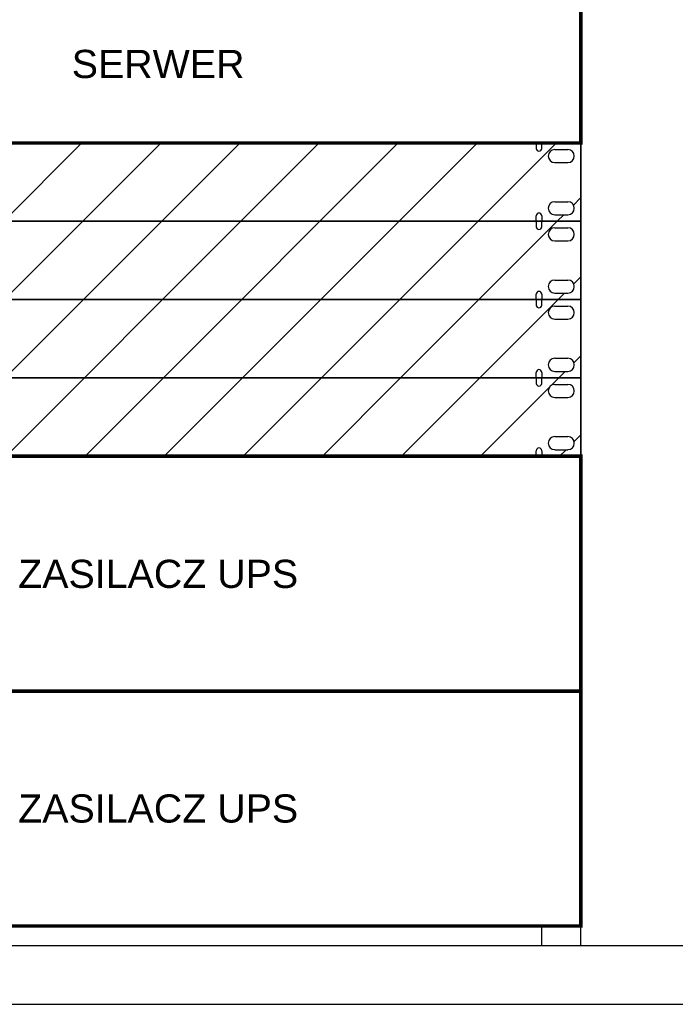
# Model space of a CAD drawing. Header units: millimetres. Extents: x 94562 to 148980, y -25377 to 3008.
# Tile 11 of 140: x 99104 to 99476, y -22946 to -22387. Entities that reach past the tile are written whole.
import ezdxf

# ---------------------------------------------------------------- set-up
doc = ezdxf.new("R2010")
doc.units = ezdxf.units.MM
doc.layers.add('tt_symbole', color=40, linetype='Continuous')
doc.styles.get("Standard").update_dxf_attribs({"font": 'arial.ttf'})

# ---------------------------------------------------------------- blocks, each defined once
blk = doc.blocks.new('IT_szafa_stojąca_42U')
for p, q in [((350.528, 1608.811), (350.528, 1797.723)), ((348.305, 1608.811), (348.305, 1609.922)), ((289.409, 1608.811), (362.752, 1608.811)), ((286.075, 1605.477), (366.085, 1605.477))]:
    blk.add_line(p, q)
blk = doc.blocks.new('IT_Zaślepka_1U')
h = blk.add_hatch()
h.set_pattern_fill('ANSI31', color=0)
h.set_pattern_definition([(45, (7401.7468, -13729.1714), (-2.245064, 2.245064), [])])
h.paths.add_polyline_path([(2.534, 4.445), (2.534, 4.134, -1), (2.222, 4.134), (2.222, 4.445), (0, 4.445), (0, 0), (2.222, 0), (2.222, 0.311, -1), (2.534, 0.311), (2.534, 0), (46.361, 0), (46.361, 0.311, -1), (46.672, 0.311), (46.672, 0), (48.895, 0), (48.895, 4.445), (46.672, 4.445), (46.672, 4.134, -1), (46.361, 4.134), (46.361, 4.445)])
h.paths.add_polyline_path([(1.482, 3.334), (0.741, 3.334, -1), (0.741, 4.075), (1.482, 4.075, -1)], flags=16)
h.paths.add_polyline_path([(1.482, 0.37), (0.741, 0.37, -1), (0.741, 1.111), (1.482, 1.111, -1)], flags=16)
h.paths.add_polyline_path([(47.413, 4.075), (48.154, 4.075, -1), (48.154, 3.334), (47.413, 3.334, -1)], flags=16)
h.paths.add_polyline_path([(47.413, 1.111), (48.154, 1.111, -1), (48.154, 0.37), (47.413, 0.37, -1)], flags=16)
at = {"color": 0}
for p, q in [((0, 4.445), (0, 0)), ((0, 4.445), (2.222, 4.445)), ((0.741, 4.075), (1.482, 4.075)), ((2.222, 4.445), (2.222, 4.134)), ((46.361, 4.445), (2.534, 4.445)), ((2.534, 4.134), (2.534, 4.445)), ((46.361, 4.445), (46.361, 4.134)), ((46.672, 4.134), (46.672, 4.445)), ((48.895, 4.445), (46.672, 4.445)), ((47.413, 4.075), (48.154, 4.075)), ((48.895, 0), (48.895, 4.445)), ((0.741, 3.334), (1.482, 3.334)), ((47.413, 3.334), (48.154, 3.334)), ((0.741, 1.111), (1.482, 1.111)), ((47.413, 1.111), (48.154, 1.111)), ((0, 0), (2.222, 0)), ((2.222, 0), (0, 0)), ((0.741, 0.37), (1.482, 0.37)), ((2.222, 0), (2.222, 0.311)), ((2.534, 0.311), (2.534, 0)), ((2.534, 0), (46.361, 0)), ((46.361, 0), (2.534, 0)), ((46.361, 0), (46.361, 0.311)), ((46.672, 0.311), (46.672, 0)), ((46.672, 0), (48.895, 0)), ((48.895, 0), (46.672, 0)), ((47.413, 0.37), (48.154, 0.37))]:
    blk.add_line(p, q, dxfattribs=at)
blk.add_lwpolyline([(0, 4.445), (48.895, 4.445), (48.895, 0), (0, 0)], close=True, dxfattribs=at)
for centre, radius, start, end in [((0.741, 3.704), 0.37, 90, 270), ((1.482, 3.704), 0.37, 270, 90), ((2.378, 4.134), 0.156, 180, 0), ((46.517, 4.134), 0.156, 180, 0), ((47.413, 3.704), 0.37, 90, 270), ((48.154, 3.704), 0.37, 270, 90), ((0.741, 0.741), 0.37, 90, 270), ((1.482, 0.741), 0.37, 270, 90), ((47.413, 0.741), 0.37, 90, 270), ((48.154, 0.741), 0.37, 270, 90), ((2.378, 0.311), 0.156, 0, 180), ((46.517, 0.311), 0.156, 0, 180)]:
    blk.add_arc(centre, radius, start, end, dxfattribs=at)

msp = doc.modelspace()

# ---------------------------------------------------------------- linework, layer by layer
at = {"layer": 'tt_symbole', "const_width": 2}
for points in [[(98933.83, -22368.03), (99422.78, -22368.03), (99422.78, -22456.93), (98933.83, -22456.93)], [(98933.83, -22634.73), (99422.78, -22634.73), (99422.78, -22768.08), (98933.83, -22768.08)], [(98933.83, -22768.08), (99422.78, -22768.08), (99422.78, -22901.43), (98933.83, -22901.43)]]:
    msp.add_lwpolyline(points, close=True, dxfattribs=at)

# ---------------------------------------------------------------- block references
at = {"layer": 'tt_symbole', "xscale": 10, "yscale": 10, "zscale": 10}
msp.add_blockref('IT_szafa_stojąca_42U', (95917.5, -39000.65), dxfattribs=at)
at = {"layer": 'tt_symbole', "lineweight": 5, "xscale": 10, "yscale": 10, "zscale": 10}
for p in [(98933.83, -22501.38), (98933.83, -22545.83), (98933.83, -22590.28), (98933.83, -22634.73)]:
    msp.add_blockref('IT_Zaślepka_1U', p, dxfattribs=at)

# ---------------------------------------------------------------- texts
at = {"layer": 'tt_symbole', "char_height": 16, "attachment_point": 5}
for s, heights, insert in [('SERWER', [66.38], (99182.73, -22412.18)), ('ZASILACZ UPS', [162.36], (99182.78, -22701.63)), ('ZASILACZ UPS', [162.36], (99182.78, -22834.83))]:
    msp.add_mtext_dynamic_manual_height_columns(s, width=480, gutter_width=12.5, heights=heights, dxfattribs=dict(at, insert=insert))

doc.saveas('drawing.dxf')
